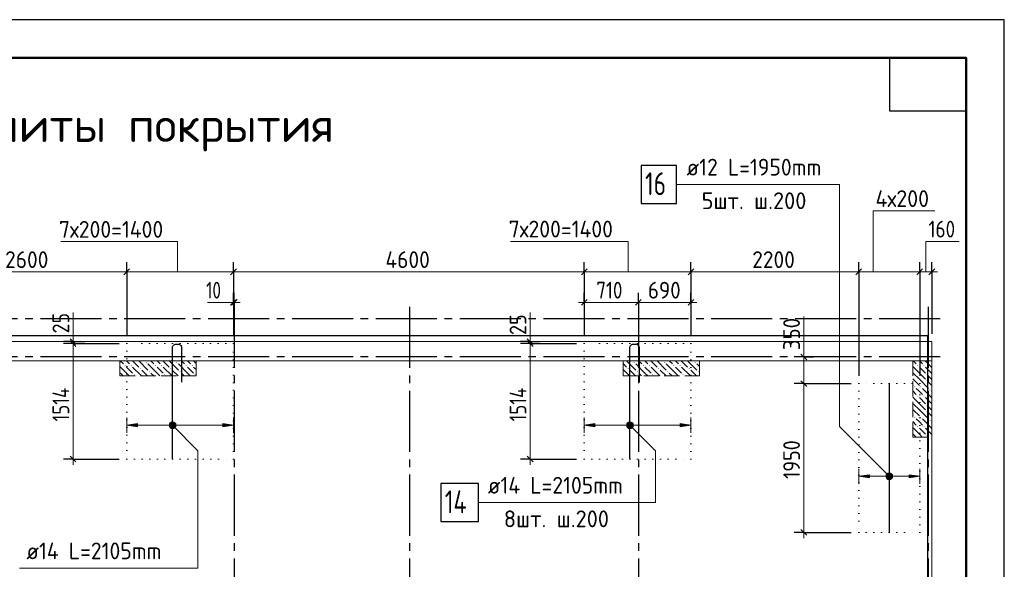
# Model space of a CAD drawing. Header units: millimetres. Extents: x 0 to 42000, y 0 to 29700.
# Tile 7 of 7: x 29085 to 42000, y 22499 to 29700. Entities that reach past the tile are written whole.
import ezdxf

# ---------------------------------------------------------------- set-up
doc = ezdxf.new("R2010")
doc.units = ezdxf.units.MM
for name, pattern in [('______2', [270, 200, -70]), ('______5', [1100, 800, -100, 100, -100]), ('______9', [100, 0, -100])]:
    doc.linetypes.add(name, pattern=pattern)
for name, color, linetype, lineweight in [('Standard', 7, 'Continuous', 25), ('ДОП Верх по У', 7, 'Continuous', 18), ('ЖБ Перекрытие верхний уровень_1', 7, 'Continuous', 18), ('Общий01', 7, 'Continuous', 13), ('Позиционная метка номер позиции', 7, 'Continuous', 13), ('Размерная линия_ общее', 7, 'Continuous', 13), ('Текст_ общее', 7, 'Continuous', 25)]:
    doc.layers.add(name, color=color, linetype=linetype, lineweight=lineweight)
doc.layers.add('ЖБ Пилон', color=7, linetype='______2', lineweight=13, true_color=0xa0a0a0)
doc.layers.add('Оси', color=7, linetype='______5', lineweight=13, true_color=0x656565)
doc.styles.add('ISOCPEUR', font='txt')

msp = doc.modelspace()

# ---------------------------------------------------------------- hatches: boundary and pattern name
at = {"layer": 'ДОП Верх по У', "linetype": 'Continuous', "lineweight": 13, "transparency": 33554687}
for points in [[(30630, 24367), (30490, 24387), (30630, 24407)], [(36630, 24367), (36490, 24387), (36630, 24407)], [(40230, 23697), (40090, 23717), (40230, 23737)]]:
    msp.add_hatch(color=7, dxfattribs=at).paths.add_polyline_path(points, flags=16)
for points in [[(31750, 24367), (31890, 24387), (31750, 24407)], [(37750, 24367), (37890, 24387), (37750, 24407)], [(40750, 23697), (40890, 23717), (40750, 23737)]]:
    msp.add_hatch(color=7, dxfattribs=at).paths.add_polyline_path(points)
at = {"layer": 'ЖБ Пилон', "linetype": 'Continuous', "lineweight": 18, "transparency": 33554687}
for points in [[(30740, 25209), (30746, 25215), (30753, 25209), (30746, 25202)], [(31140, 25209), (31146, 25215), (31153, 25209), (31146, 25202)], [(37140, 25209), (37146, 25215), (37153, 25209), (37146, 25202)], [(37540, 25209), (37546, 25215), (37553, 25209), (37546, 25202)], [(37940, 25209), (37946, 25215), (37953, 25209), (37946, 25202)], [(30460, 25169), (30466, 25175), (30473, 25169), (30466, 25162)], [(30540, 25169), (30546, 25175), (30553, 25169), (30546, 25162)], [(30660, 25129), (30666, 25135), (30673, 25129), (30666, 25122)], [(30780, 25089), (30786, 25095), (30793, 25089), (30786, 25082)], [(30860, 25169), (30866, 25175), (30873, 25169), (30866, 25162)], [(30940, 25169), (30946, 25175), (30953, 25169), (30946, 25162)], [(31060, 25129), (31066, 25135), (31073, 25129), (31066, 25122)], [(31180, 25089), (31186, 25095), (31193, 25089), (31186, 25082)], [(31260, 25169), (31266, 25175), (31273, 25169), (31266, 25162)], [(31340, 25169), (31346, 25175), (31353, 25169), (31346, 25162)], [(37060, 25129), (37066, 25135), (37073, 25129), (37066, 25122)], [(37180, 25089), (37186, 25095), (37193, 25089), (37186, 25082)], [(37260, 25169), (37266, 25175), (37273, 25169), (37266, 25162)], [(37340, 25169), (37346, 25175), (37353, 25169), (37346, 25162)], [(37460, 25129), (37466, 25135), (37473, 25129), (37466, 25122)], [(37580, 25089), (37586, 25095), (37593, 25089), (37586, 25082)], [(37660, 25169), (37666, 25175), (37673, 25169), (37666, 25162)], [(37740, 25169), (37746, 25175), (37753, 25169), (37746, 25162)], [(37860, 25129), (37866, 25135), (37873, 25129), (37866, 25122)], [(37980, 25089), (37986, 25095), (37993, 25089), (37986, 25082)], [(40860, 25169), (40866, 25175), (40873, 25169), (40866, 25162)], [(40940, 25169), (40946, 25175), (40953, 25169), (40946, 25162)], [(30580, 25049), (30586, 25055), (30593, 25049), (30586, 25042)], [(30980, 25049), (30986, 25055), (30993, 25049), (30986, 25042)], [(31380, 25049), (31386, 25055), (31393, 25049), (31386, 25042)], [(37380, 25049), (37386, 25055), (37393, 25049), (37386, 25042)], [(37780, 25049), (37786, 25055), (37793, 25049), (37786, 25042)], [(40980, 25049), (40986, 25055), (40993, 25049), (40986, 25042)], [(40980, 24969), (40986, 24975), (40993, 24969), (40986, 24962)], [(40820, 24889), (40826, 24895), (40833, 24889), (40826, 24882)], [(40900, 24889), (40906, 24895), (40913, 24889), (40906, 24882)], [(41020, 24849), (41026, 24855), (41033, 24849), (41026, 24842)], [(40860, 24769), (40866, 24775), (40873, 24769), (40866, 24762)], [(40940, 24769), (40946, 24775), (40953, 24769), (40946, 24762)], [(40980, 24649), (40986, 24655), (40993, 24649), (40986, 24642)], [(40980, 24569), (40986, 24575), (40993, 24569), (40986, 24562)], [(40820, 24489), (40826, 24495), (40833, 24489), (40826, 24482)], [(40900, 24489), (40906, 24495), (40913, 24489), (40906, 24482)], [(41020, 24449), (41026, 24455), (41033, 24449), (41026, 24442)], [(40860, 24369), (40866, 24375), (40873, 24369), (40866, 24362)], [(40940, 24369), (40946, 24375), (40953, 24369), (40946, 24362)], [(40980, 24249), (40986, 24255), (40993, 24249), (40986, 24242)]]:
    msp.add_hatch(color=7, dxfattribs=at).paths.add_polyline_path(points, flags=16)
at = {"layer": 'Позиционная метка номер позиции', "linetype": 'Continuous', "lineweight": 13, "transparency": 33554687}
for points in [[(31047, 24398), (31078, 24430), (31058, 24419)], [(31078, 24430), (31047, 24398), (31047, 24375)], [(31078, 24430), (31047, 24375), (31101, 24430)], [(31101, 24430), (31047, 24375), (31058, 24355)], [(31101, 24430), (31058, 24355), (31122, 24419)], [(31122, 24419), (31058, 24355), (31078, 24344)], [(31122, 24419), (31078, 24344), (31133, 24398)], [(37047, 24398), (37078, 24430), (37058, 24419)], [(37078, 24430), (37047, 24398), (37047, 24375)], [(37078, 24430), (37047, 24375), (37101, 24430)], [(37101, 24430), (37047, 24375), (37058, 24355)], [(37101, 24430), (37058, 24355), (37122, 24419)], [(37122, 24419), (37058, 24355), (37078, 24344)], [(37122, 24419), (37078, 24344), (37133, 24398)], [(31133, 24398), (31078, 24344), (31101, 24344)], [(31133, 24398), (31101, 24344), (31133, 24375)], [(31133, 24375), (31101, 24344), (31122, 24355)], [(37133, 24398), (37078, 24344), (37101, 24344)], [(37133, 24398), (37101, 24344), (37133, 24375)], [(37133, 24375), (37101, 24344), (37122, 24355)], [(40458, 23685), (40501, 23760), (40447, 23705)], [(40447, 23705), (40501, 23760), (40478, 23760)], [(40447, 23705), (40478, 23760), (40447, 23728)], [(40447, 23728), (40478, 23760), (40458, 23749)], [(40458, 23685), (40522, 23749), (40501, 23760)], [(40478, 23673), (40522, 23749), (40458, 23685)], [(40478, 23673), (40533, 23728), (40522, 23749)], [(40501, 23673), (40533, 23728), (40478, 23673)], [(40501, 23673), (40533, 23705), (40533, 23728)], [(40533, 23705), (40501, 23673), (40522, 23685)]]:
    msp.add_hatch(color=7, dxfattribs=at).paths.add_polyline_path(points)

# ---------------------------------------------------------------- linework, layer by layer
at = {"layer": 'Standard', "color": 7, "linetype": 'Continuous', "lineweight": 35, "transparency": 33554687}
for p, q in [((41500, 27600), (41500, 20500)), ((41500, 27200), (41500, 20100))]:
    msp.add_line(p, q, dxfattribs=at)
at = {"layer": 'Standard', "color": 7, "linetype": 'Continuous', "lineweight": 50, "transparency": 33554687}
msp.add_line((41500, 27100), (41500, 23200), dxfattribs=at)
at = {"layer": 'Standard', "color": 7, "linetype": '______9', "lineweight": 13, "transparency": 33554687}
for p, q in [((31890, 25457), (30490, 25457)), ((30490, 25457), (30490, 23943)), ((31890, 23943), (31890, 25457)), ((37890, 25457), (36490, 25457)), ((36490, 25457), (36490, 23943)), ((37890, 23943), (37890, 25457)), ((40890, 24932), (40090, 24932)), ((40090, 24932), (40090, 22982)), ((40890, 22982), (40890, 24932)), ((30490, 23943), (31890, 23943)), ((36490, 23943), (37890, 23943)), ((40090, 22982), (40890, 22982))]:
    msp.add_line(p, q, dxfattribs=at)
at = {"layer": 'Standard', "color": 7, "linetype": 'Continuous', "lineweight": 25, "transparency": 33554687}
for points in [[(0, 0), (42000, 0), (42000, 29700), (0, 29700), (0, 0)], [(41500, 29200), (41500, 28500), (40500, 28500), (40500, 29200), (41500, 29200)]]:
    msp.add_lwpolyline(points, close=True, dxfattribs=at)
at = {"layer": 'Standard', "color": 7, "linetype": 'Continuous', "lineweight": 50, "transparency": 33554687}
msp.add_lwpolyline([(2000, 29200), (41500, 29200), (41500, 500), (2000, 500), (2000, 29200)], close=True, dxfattribs=at)
at = {"layer": 'Standard', "color": 7, "linetype": 'Continuous', "lineweight": 13, "transparency": 33554687}
msp.add_lwpolyline([(41500, 29200), (2000, 29200), (2000, 6000), (41500, 6000), (41500, 29200)], dxfattribs=at)
at = {"layer": 'Standard', "color": 2, "linetype": 'Continuous', "lineweight": 13, "transparency": 33554687}
for points in [[(4250, 13382), (41050, 13382), (41050, 25482), (4250, 25482), (4250, 13382)], [(4250, 13382), (41050, 13382), (41050, 25232), (4250, 25232), (4250, 13382)]]:
    msp.add_lwpolyline(points, dxfattribs=at)
at = {"layer": 'Standard', "color": 254, "linetype": 'Continuous', "lineweight": 25, "true_color": 0xc4c4ff, "transparency": 33554687}
msp.add_lwpolyline([(11783, 13307), (40996, 13307), (40996, 25557), (11783, 25557), (11783, 13307)], dxfattribs=at)
at = {"layer": 'ДОП Верх по У', "color": 7, "linetype": 'Continuous', "lineweight": 25, "transparency": 33554687}
msp.add_line((40490, 24926), (40490, 22988), dxfattribs=at)
at = {"layer": 'ДОП Верх по У', "color": 7, "linetype": 'Continuous', "lineweight": 13, "transparency": 33554687}
for p, q in [((30490, 24387), (30490, 24487)), ((31890, 24387), (31890, 24487)), ((36490, 24387), (36490, 24487)), ((37890, 24387), (37890, 24487)), ((30490, 24387), (30630, 24407)), ((30630, 24367), (30490, 24387)), ((30490, 24387), (30490, 24287)), ((30490, 24387), (30490, 24387)), ((30630, 24407), (30630, 24367)), ((30630, 24387), (31750, 24387)), ((31890, 24387), (31750, 24407)), ((31750, 24407), (31750, 24367)), ((31750, 24367), (31890, 24387)), ((31890, 24387), (31890, 24287)), ((31890, 24387), (31890, 24387)), ((36490, 24387), (36630, 24407)), ((36630, 24367), (36490, 24387)), ((36490, 24387), (36490, 24287)), ((36490, 24387), (36490, 24387)), ((36630, 24407), (36630, 24367)), ((36630, 24387), (37750, 24387)), ((37890, 24387), (37750, 24407)), ((37750, 24407), (37750, 24367)), ((37750, 24367), (37890, 24387)), ((37890, 24387), (37890, 24287)), ((37890, 24387), (37890, 24387)), ((40090, 23717), (40090, 23817)), ((40890, 23717), (40890, 23817)), ((40090, 23717), (40230, 23737)), ((40230, 23697), (40090, 23717)), ((40090, 23717), (40090, 23617)), ((40090, 23717), (40090, 23717)), ((40230, 23737), (40230, 23697)), ((40230, 23717), (40750, 23717)), ((40890, 23717), (40750, 23737)), ((40750, 23737), (40750, 23697)), ((40750, 23697), (40890, 23717)), ((40890, 23717), (40890, 23617)), ((40890, 23717), (40890, 23717))]:
    msp.add_line(p, q, dxfattribs=at)
at = {"layer": 'ДОП Верх по У', "color": 7, "linetype": 'Continuous', "lineweight": 25, "transparency": 33554687}
for points in [[(37238, 27291), (37698, 27291), (37698, 27791), (37238, 27791), (37238, 27291)], [(31090, 23950), (31090, 25408), (31091, 25416), (31094, 25424), (31098, 25431), (31103, 25437), (31109, 25442), (31116, 25446), (31124, 25449), (31131, 25450), (31167, 25450), (31175, 25449), (31183, 25446), (31190, 25442), (31196, 25437), (31201, 25431), (31205, 25424), (31208, 25416), (31209, 25408), (31209, 24950)], [(37090, 23950), (37090, 25408), (37091, 25416), (37094, 25424), (37098, 25431), (37103, 25437), (37109, 25442), (37116, 25446), (37124, 25449), (37131, 25450), (37167, 25450), (37175, 25449), (37183, 25446), (37190, 25442), (37196, 25437), (37201, 25431), (37205, 25424), (37208, 25416), (37209, 25408), (37209, 24950)], [(34611, 23123), (35101, 23123), (35101, 23623), (34611, 23623), (34611, 23123)]]:
    msp.add_lwpolyline(points, dxfattribs=at)
at = {"layer": 'ЖБ Перекрытие верхний уровень_1', "color": 7, "linetype": 'Continuous', "lineweight": 18, "transparency": 33554687}
for p, q in [((41050, 25482), (4250, 25482)), ((41050, 19532), (41050, 25482))]:
    msp.add_line(p, q, dxfattribs=at)
at = {"layer": 'ЖБ Пилон', "color": 253, "linetype": '______2', "lineweight": 13, "true_color": 0xa0a0a0, "transparency": 33554687}
for p, q in [((30400, 25232), (30400, 25032)), ((31400, 25232), (30400, 25232)), ((31400, 25032), (31400, 25232)), ((37000, 25232), (37000, 25032)), ((38000, 25232), (37000, 25232)), ((38000, 25032), (38000, 25232)), ((41050, 25232), (40800, 25232)), ((40800, 25232), (40800, 24232)), ((41050, 24232), (41050, 25232)), ((30400, 25032), (31400, 25032)), ((37000, 25032), (38000, 25032)), ((40800, 24232), (41050, 24232))]:
    msp.add_line(p, q, dxfattribs=at)
at = {"layer": 'ЖБ Пилон', "color": 9, "linetype": 'Continuous', "lineweight": 18, "true_color": 0xc7c7c7, "transparency": 33554687}
for p, q in [((30403, 25232), (30446, 25189)), ((30486, 25229), (30483, 25232)), ((30526, 25189), (30486, 25229)), ((30563, 25232), (30646, 25149)), ((30646, 25229), (30766, 25109)), ((30723, 25232), (30726, 25229)), ((30886, 25069), (30766, 25189)), ((30803, 25232), (30846, 25189)), ((30886, 25229), (30883, 25232)), ((30926, 25189), (30886, 25229)), ((30963, 25232), (31046, 25149)), ((31046, 25229), (31166, 25109)), ((31123, 25232), (31126, 25229)), ((31286, 25069), (31166, 25189)), ((31203, 25232), (31246, 25189)), ((31286, 25229), (31283, 25232)), ((31326, 25189), (31286, 25229)), ((31363, 25232), (31400, 25195)), ((37000, 25195), (37046, 25149)), ((37046, 25229), (37166, 25109)), ((37123, 25232), (37126, 25229)), ((37286, 25069), (37166, 25189)), ((37203, 25232), (37246, 25189)), ((37286, 25229), (37283, 25232)), ((37326, 25189), (37286, 25229)), ((37363, 25232), (37446, 25149)), ((37446, 25229), (37566, 25109)), ((37523, 25232), (37526, 25229)), ((37686, 25069), (37566, 25189)), ((37603, 25232), (37646, 25189)), ((37686, 25229), (37683, 25232)), ((37726, 25189), (37686, 25229)), ((37763, 25232), (37846, 25149)), ((37846, 25229), (37966, 25109)), ((37923, 25232), (37926, 25229)), ((38000, 25155), (37966, 25189)), ((40803, 25232), (40846, 25189)), ((40886, 25229), (40883, 25232)), ((40926, 25189), (40886, 25229)), ((40963, 25232), (41046, 25149)), ((41046, 25229), (41050, 25225)), ((30486, 25069), (30400, 25155)), ((30406, 25069), (30443, 25032)), ((30486, 25149), (30566, 25069)), ((30486, 25069), (30523, 25032)), ((30566, 25149), (30683, 25032)), ((30763, 25032), (30686, 25109)), ((30806, 25069), (30843, 25032)), ((30886, 25149), (30966, 25069)), ((30886, 25069), (30923, 25032)), ((30966, 25149), (31083, 25032)), ((31163, 25032), (31086, 25109)), ((31206, 25069), (31243, 25032)), ((31286, 25149), (31366, 25069)), ((31286, 25069), (31323, 25032)), ((31366, 25149), (31400, 25115)), ((37000, 25115), (37083, 25032)), ((37163, 25032), (37086, 25109)), ((37206, 25069), (37243, 25032)), ((37286, 25149), (37366, 25069)), ((37286, 25069), (37323, 25032)), ((37366, 25149), (37483, 25032)), ((37563, 25032), (37486, 25109)), ((37606, 25069), (37643, 25032)), ((37686, 25149), (37766, 25069)), ((37686, 25069), (37723, 25032)), ((37766, 25149), (37883, 25032)), ((37963, 25032), (37886, 25109)), ((40886, 25069), (40800, 25155)), ((40806, 25069), (40886, 24989)), ((40886, 25149), (40966, 25069)), ((40886, 25069), (40966, 24989)), ((40966, 25149), (41050, 25065)), ((40806, 24989), (40800, 24995)), ((40806, 24989), (40886, 24909)), ((40886, 24989), (41006, 24869)), ((41046, 24989), (41006, 25029)), ((41006, 24949), (41050, 24905)), ((41050, 24985), (41046, 24989)), ((40800, 24915), (40806, 24909)), ((40800, 24835), (40846, 24789)), ((40886, 24829), (40846, 24869)), ((40926, 24789), (40886, 24829)), ((40926, 24869), (41046, 24749)), ((41046, 24829), (41050, 24825)), ((40886, 24669), (40800, 24755)), ((40806, 24669), (40886, 24589)), ((40886, 24749), (40966, 24669)), ((40886, 24669), (40966, 24589)), ((40966, 24749), (41050, 24665)), ((40806, 24589), (40800, 24595)), ((40806, 24589), (40886, 24509)), ((40886, 24589), (41006, 24469)), ((41046, 24589), (41006, 24629)), ((41006, 24549), (41050, 24505)), ((41050, 24585), (41046, 24589)), ((40800, 24515), (40806, 24509)), ((40800, 24435), (40846, 24389)), ((40886, 24429), (40846, 24469)), ((40926, 24389), (40886, 24429)), ((40926, 24469), (41046, 24349)), ((41046, 24429), (41050, 24425)), ((40886, 24269), (40800, 24355)), ((40886, 24349), (40966, 24269)), ((40966, 24349), (41050, 24265)), ((40806, 24269), (40843, 24232)), ((40886, 24269), (40923, 24232))]:
    msp.add_line(p, q, dxfattribs=at)
at = {"layer": 'Общий01', "color": 251, "linetype": 'Continuous', "lineweight": 13, "true_color": 0x656565, "transparency": 33554687}
for p, q in [((31890, 25996), (31550, 25996)), ((29785, 25482), (29785, 25862)), ((35781, 25482), (35781, 25862)), ((39370, 25282), (39370, 25812))]:
    msp.add_line(p, q, dxfattribs=at)
for points in [[(40280, 26396), (40280, 27196), (41090, 27196)], [(31154, 26396), (31154, 26796), (29624, 26796)], [(37064, 26396), (37064, 26796), (35524, 26796)], [(40969, 26396), (40969, 26796), (41409, 26796)]]:
    msp.add_lwpolyline(points, dxfattribs=at)
at = {"layer": 'Оси', "color": 8, "linetype": '______5', "lineweight": -3, "transparency": 33554687}
for p, q in [((31900, 25939), (31900, 12896)), ((34200, 25939), (34200, 12896)), ((37200, 25939), (37200, 12896)), ((41000, 25939), (41000, 12896)), ((41157, 25782), (3764, 25782)), ((41157, 25282), (3764, 25282))]:
    msp.add_line(p, q, dxfattribs=at)
at = {"layer": 'Позиционная метка номер позиции', "color": 7, "linetype": 'Continuous', "lineweight": 13, "transparency": 33554687}
for p, q in [((31058, 24419), (31058, 24419)), ((31122, 24419), (31122, 24419)), ((37058, 24419), (37058, 24419)), ((37122, 24419), (37122, 24419)), ((31058, 24355), (31058, 24355)), ((31122, 24355), (31122, 24355)), ((37058, 24355), (37058, 24355)), ((37122, 24355), (37122, 24355)), ((40458, 23749), (40458, 23749)), ((40458, 23685), (40458, 23685)), ((40522, 23749), (40522, 23749)), ((40522, 23685), (40522, 23685))]:
    msp.add_line(p, q, dxfattribs=at)
for points in [[(40490, 23717), (39838, 24368), (39838, 27541), (37701, 27541)], [(31090, 24387), (31423, 24053), (31423, 22513), (29082, 22513)], [(37090, 24387), (37423, 24053), (37423, 23373), (35101, 23373)]]:
    msp.add_lwpolyline(points, dxfattribs=at)
for centre in [(31090, 24387), (37090, 24387), (40490, 23717)]:
    msp.add_circle(centre, 45, dxfattribs=at)
at = {"layer": 'Размерная линия_ общее', "color": 251, "linetype": 'Continuous', "lineweight": -3, "true_color": 0x656565, "transparency": 33554687}
for p, q in [((30490, 26396), (30490, 26521)), ((31890, 26396), (31890, 26521)), ((36490, 26396), (36490, 26521)), ((37890, 26396), (37890, 26521)), ((40090, 26396), (40090, 26521)), ((40890, 26396), (40890, 26521)), ((41050, 26396), (41050, 26521)), ((30490, 26396), (30490, 26271)), ((30490, 26396), (30490, 25557)), ((31890, 26396), (31890, 26271)), ((31890, 26396), (31890, 25557)), ((36490, 26396), (36490, 26271)), ((36490, 26396), (36490, 25557)), ((37890, 26396), (37890, 26271)), ((37890, 26396), (37890, 25557)), ((40090, 26396), (40090, 26271)), ((40090, 26396), (40090, 25032)), ((40890, 26396), (40890, 26271)), ((40890, 26396), (40890, 25032)), ((41050, 26396), (41050, 26271)), ((41050, 26396), (41050, 25582)), ((31890, 25996), (31890, 26121)), ((31900, 25996), (31900, 26121)), ((36490, 25996), (36490, 26121)), ((37200, 25996), (37200, 26121)), ((37890, 25996), (37890, 26121)), ((31890, 25996), (31890, 25871)), ((31890, 25996), (31890, 25882)), ((31900, 25996), (31900, 25871)), ((31900, 25996), (31900, 25882)), ((36490, 25996), (36490, 25871)), ((36490, 25996), (36490, 25557)), ((37200, 25996), (37200, 25871)), ((37200, 25996), (37200, 25882)), ((37890, 25996), (37890, 25871)), ((37890, 25996), (37890, 25557)), ((29785, 25482), (29660, 25482)), ((29785, 25457), (29660, 25457)), ((29785, 25482), (29910, 25482)), ((29785, 25482), (29941, 25482)), ((29785, 25457), (29910, 25457)), ((29785, 25457), (30390, 25457)), ((35781, 25482), (35656, 25482)), ((35781, 25457), (35656, 25457)), ((35781, 25482), (35906, 25482)), ((35781, 25482), (35882, 25482)), ((35781, 25457), (35906, 25457)), ((35781, 25457), (36390, 25457)), ((39370, 25282), (39245, 25282)), ((39370, 25282), (39495, 25282)), ((39370, 25282), (39399, 25282)), ((39370, 24932), (39245, 24932)), ((39370, 24932), (39495, 24932)), ((39370, 24932), (39990, 24932)), ((29785, 23943), (29660, 23943)), ((29785, 23943), (29910, 23943)), ((29785, 23943), (30390, 23943)), ((35781, 23943), (35656, 23943)), ((35781, 23943), (35906, 23943)), ((35781, 23943), (36390, 23943)), ((39370, 22982), (39245, 22982)), ((39370, 22982), (39495, 22982)), ((39370, 22982), (39990, 22982))]:
    msp.add_line(p, q, dxfattribs=at)
at = {"layer": 'Размерная линия_ общее', "color": 251, "linetype": 'Continuous', "lineweight": 13, "true_color": 0x656565, "transparency": 33554687}
for p, q in [((27890, 26396), (30490, 26396)), ((30490, 26396), (31890, 26396)), ((31890, 26396), (36490, 26396)), ((36490, 26396), (37890, 26396)), ((37890, 26396), (40090, 26396)), ((40090, 26396), (40890, 26396)), ((40890, 26396), (41050, 26396)), ((41050, 26396), (41125, 26396)), ((31890, 25996), (31815, 25996)), ((31900, 25996), (31890, 25996)), ((31900, 25996), (31975, 25996)), ((36490, 25996), (36415, 25996)), ((36490, 25996), (37200, 25996)), ((37200, 25996), (37890, 25996)), ((37890, 25996), (37965, 25996)), ((29785, 25482), (29785, 25557)), ((29785, 25482), (29785, 25457)), ((29785, 25457), (29785, 23943)), ((35781, 25482), (35781, 25557)), ((35781, 25482), (35781, 25457)), ((35781, 25457), (35781, 23943)), ((39370, 25282), (39370, 25357)), ((39370, 25282), (39370, 24932)), ((39370, 24932), (39370, 22982)), ((29785, 23943), (29785, 23868)), ((35781, 23943), (35781, 23868)), ((39370, 22982), (39370, 22907))]:
    msp.add_line(p, q, dxfattribs=at)
at = {"layer": 'Размерная линия_ общее', "color": 251, "linetype": 'Continuous', "lineweight": 25, "true_color": 0x656565, "transparency": 33554687}
for p, q in [((30452, 26359), (30527, 26434)), ((31852, 26359), (31927, 26434)), ((36452, 26359), (36527, 26434)), ((37852, 26359), (37927, 26434)), ((40052, 26359), (40127, 26434)), ((40852, 26359), (40927, 26434)), ((41012, 26359), (41087, 26434)), ((31927, 26034), (31852, 25959)), ((31937, 26034), (31862, 25959)), ((36452, 25959), (36527, 26034)), ((37162, 25959), (37237, 26034)), ((37852, 25959), (37927, 26034)), ((29747, 25519), (29822, 25444)), ((29747, 25494), (29822, 25419)), ((35743, 25519), (35818, 25444)), ((35743, 25494), (35818, 25419)), ((39333, 25319), (39408, 25244)), ((39333, 24969), (39408, 24894)), ((29747, 23980), (29822, 23905)), ((35743, 23980), (35818, 23905)), ((39333, 23019), (39408, 22944))]:
    msp.add_line(p, q, dxfattribs=at)

# ---------------------------------------------------------------- texts
at = {"layer": 'ДОП Верх по У', "color": 7, "linetype": 'Continuous', "lineweight": 13, "transparency": 33554687, "attachment_point": 7, "style": 'ISOCPEUR'}
for s, insert, char_height, width in [('\\W0.94;ø12 L=1950mm ', (37832, 27658), 220, 2104.38), ('\\W0.75;16', (37288, 27401), 300, 472.29), ('\\W0.97;5шт. ш.200 ', (38030, 27218), 220, 1712.32), ('\\W0.94;ø14 L=2105mm ', (35226, 23490), 220, 2126.49), ('\\W0.76;14', (34661, 23233), 300, 504.57), ('\\W0.97;8шт. ш.200 ', (35435, 23050), 220, 1712.33), ('\\W0.94;ø14 L=2105mm ', (29173, 22630), 220, 2126.49)]:
    msp.add_mtext(s, dxfattribs=dict(at, insert=insert, char_height=char_height, width=width))
at = {"layer": 'Размерная линия_ общее', "color": 251, "linetype": 'Continuous', "lineweight": 25, "true_color": 0x656565, "transparency": 33554687, "char_height": 220, "attachment_point": 7, "style": 'ISOCPEUR'}
for s, insert, width in [('\\W0.95;4х200', (40310, 27246), 895.57), ('\\W0.94;7х200=1400', (29600, 26843), 1620.84), ('\\W0.94;7х200=1400', (35499, 26847), 1620.84), ('\\W0.83;160', (41006, 26846), 508.57), ('\\W0.93;2600', (28893, 26446), 718.09), ('\\W0.93;4600', (33882, 26446), 740.38), ('\\W0.93;2200', (38693, 26446), 718.09), ('\\W0.75;10', (31530, 26046), 346.33), ('\\W0.83;710', (36647, 26046), 508.57), ('\\W0.91;690', (37325, 26046), 561.98)]:
    msp.add_mtext(s, dxfattribs=dict(at, insert=insert, width=width))
at = {"layer": 'Размерная линия_ общее', "color": 251, "linetype": 'Continuous', "lineweight": 25, "true_color": 0x656565, "transparency": 33554687, "char_height": 220, "attachment_point": 7, "rotation": 90, "style": 'ISOCPEUR'}
for s, insert, width in [('\\W0.87;25', (29735, 25589), 403.92), ('\\W0.87;25', (35731, 25569), 403.93), ('\\W0.91;350', (39320, 25369), 562), ('\\W0.81;1514', (29735, 24436), 638.48), ('\\W0.81;1514', (35731, 24436), 638.48), ('\\W0.87;1950', (39320, 23682), 666.9)]:
    msp.add_mtext(s, dxfattribs=dict(at, insert=insert, width=width))
at = {"layer": 'Текст_ общее', "color": 7, "linetype": 'Continuous', "lineweight": 50, "transparency": 33554687, "insert": (3000, 27975), "char_height": 450, "width": 29884.11, "attachment_point": 7, "style": 'ISOCPEUR'}
msp.add_mtext('\\W1.00;Схема дополнительного армирования верхней зоны вдоль цифровых осей конструкции плиты покрытия', dxfattribs=at)

doc.saveas('drawing.dxf')
